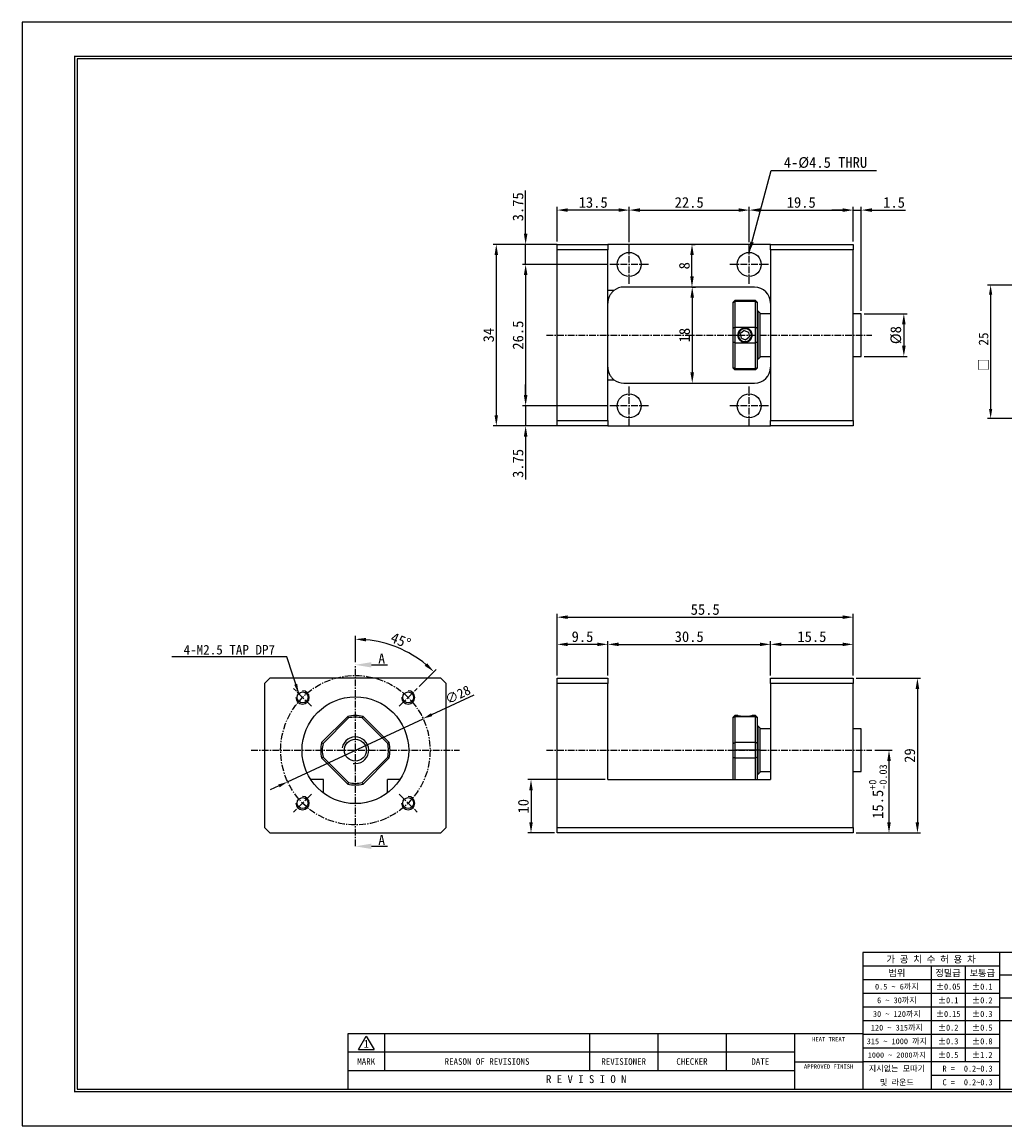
# Model space of a CAD drawing. Header units: inches. Extents: x 14 to 306, y 13 to 220.
# Tile 1 of 3: x 14 to 198, y 13 to 220. Entities that reach past the tile are written whole.
import ezdxf
from ezdxf.enums import TextEntityAlignment as Align

# ---------------------------------------------------------------- set-up
doc = ezdxf.new("R2010")
doc.units = ezdxf.units.IN
doc.header["$MEASUREMENT"] = 0
doc.linetypes.add('CENTER', pattern=[2, 1.25, -0.25, 0.25, -0.25])
doc.layers.add('OUTLINE', color=7, linetype='Continuous')
doc.layers.add('S1', color=1, linetype='CENTER')
doc.dimstyles.new('S1.8', dxfattribs={"dimtxt": 1.8, "dimasz": 1.8, "dimexe": 0.6, "dimexo": 0.5215, "dimgap": 0.4, "dimtad": 1, "dimdec": 3, "dimzin": 11, "dimdsep": 46, "dimtxsty": 'Standard', "dimcen": 0, "dimclrd": 5, "dimclre": 5, "dimclrt": 3, "dimadec": 0, "dimazin": 0, "dimtp": 3e-09, "dimtfac": 0.7, "dimtdec": 3, "dimtmove": 0, "dimatfit": 3, "dimfxl": 1.25, "dimtolj": 1, "dimtzin": 11, "dimarcsym": 0})
doc.dimstyles.new('S2', dxfattribs={"dimtxt": 2, "dimasz": 2, "dimexe": 0.6, "dimexo": 0.5215, "dimgap": 0.4, "dimtad": 1, "dimdec": 3, "dimzin": 11, "dimdsep": 46, "dimtxsty": 'Standard', "dimcen": 0, "dimclrd": 5, "dimclre": 5, "dimclrt": 3, "dimadec": 0, "dimazin": 0, "dimtp": 4e-09, "dimtfac": 0.7, "dimtdec": 3, "dimtmove": 0, "dimatfit": 3, "dimfxl": 1.25, "dimtolj": 1, "dimtzin": 11, "dimarcsym": 0})

# ---------------------------------------------------------------- blocks, each defined once
blk = doc.blocks.new('*D61')
at = {"color": 5, "lineweight": -2, "ltscale": 4}
for p, q in [((114.17, 177.96), (102.19, 177.96)), ((102.79, 175.96), (102.79, 145.96)), ((114.17, 143.96), (102.19, 143.96))]:
    blk.add_line(p, q, dxfattribs=at)
at = {"color": 5}
for points in [[(103.12, 175.96), (102.46, 175.96), (102.79, 177.96)], [(102.46, 145.96), (103.12, 145.96), (102.79, 143.96)]]:
    blk.add_solid(points, dxfattribs=at)
at = {"layer": 'Defpoints', "color": 0}
for p in [(114.69, 177.96), (102.79, 143.96), (114.69, 143.96)]:
    blk.add_point(p, dxfattribs=at)
at = {"color": 3, "insert": (101.36, 160.96), "char_height": 2, "attachment_point": 5, "rotation": 90}
blk.add_mtext('\\A1;34', dxfattribs=at)
blk = doc.blocks.new('*D62')
at = {"color": 5, "lineweight": -2, "ltscale": 4}
for p, q in [((139.47, 169.96), (140.12, 169.96)), ((139.52, 167.96), (139.52, 153.96)), ((139.47, 151.96), (140.12, 151.96))]:
    blk.add_line(p, q, dxfattribs=at)
at = {"color": 5}
for points in [[(139.85, 167.96), (139.18, 167.96), (139.52, 169.96)], [(139.18, 153.96), (139.85, 153.96), (139.52, 151.96)]]:
    blk.add_solid(points, dxfattribs=at)
at = {"layer": 'Defpoints', "color": 0}
for p in [(138.95, 169.96), (138.95, 151.96), (139.52, 151.96)]:
    blk.add_point(p, dxfattribs=at)
at = {"color": 3, "insert": (138.09, 160.96), "char_height": 2, "attachment_point": 5, "rotation": 90}
blk.add_mtext('\\A1;18', dxfattribs=at)
blk = doc.blocks.new('*D63')
at = {"color": 5, "lineweight": -2, "ltscale": 4}
for p, q in [((139.47, 177.96), (140.07, 177.96)), ((139.47, 171.96), (139.47, 175.96)), ((139.47, 169.96), (140.07, 169.96))]:
    blk.add_line(p, q, dxfattribs=at)
at = {"color": 5}
for points in [[(139.81, 175.96), (139.14, 175.96), (139.47, 177.96)], [(139.14, 171.96), (139.81, 171.96), (139.47, 169.96)]]:
    blk.add_solid(points, dxfattribs=at)
at = {"layer": 'Defpoints', "color": 0}
for p in [(138.95, 177.96), (139.47, 177.96), (138.95, 169.96)]:
    blk.add_point(p, dxfattribs=at)
at = {"color": 3, "insert": (138.05, 173.96), "char_height": 2, "attachment_point": 5, "rotation": 90}
blk.add_mtext('\\A1;8', dxfattribs=at)
blk = doc.blocks.new('*D64')
at = {"color": 5, "lineweight": -2, "ltscale": 4}
for p, q in [((114.2, 178.48), (114.2, 184.98)), ((125.7, 184.38), (116.2, 184.38)), ((127.7, 178.35), (127.7, 184.98))]:
    blk.add_line(p, q, dxfattribs=at)
at = {"color": 5}
for points in [[(116.2, 184.72), (116.2, 184.05), (114.2, 184.38)], [(125.7, 184.05), (125.7, 184.72), (127.7, 184.38)]]:
    blk.add_solid(points, dxfattribs=at)
at = {"layer": 'Defpoints', "color": 0}
for p in [(114.2, 184.38), (114.2, 177.96), (127.7, 177.83)]:
    blk.add_point(p, dxfattribs=at)
at = {"color": 3, "insert": (120.95, 185.81), "char_height": 2, "attachment_point": 5}
blk.add_mtext('\\A1;13.5', dxfattribs=at)
blk = doc.blocks.new('*D65')
at = {"color": 5, "lineweight": -2, "ltscale": 4}
for p, q in [((127.7, 178.35), (127.7, 184.98)), ((129.7, 184.38), (148.2, 184.38)), ((150.2, 178.35), (150.2, 184.98))]:
    blk.add_line(p, q, dxfattribs=at)
at = {"color": 5}
for points in [[(129.7, 184.72), (129.7, 184.05), (127.7, 184.38)], [(148.2, 184.05), (148.2, 184.72), (150.2, 184.38)]]:
    blk.add_solid(points, dxfattribs=at)
at = {"layer": 'Defpoints', "color": 0}
for p in [(150.2, 184.38), (127.7, 177.83), (150.2, 177.83)]:
    blk.add_point(p, dxfattribs=at)
at = {"color": 3, "insert": (138.95, 185.81), "char_height": 2, "attachment_point": 5}
blk.add_mtext('\\A1;22.5', dxfattribs=at)
blk = doc.blocks.new('*D66')
at = {"color": 5, "lineweight": -2, "ltscale": 4}
for p, q in [((150.2, 178.35), (150.2, 184.98)), ((152.2, 184.38), (167.7, 184.38)), ((169.7, 178.48), (169.7, 184.98))]:
    blk.add_line(p, q, dxfattribs=at)
at = {"color": 5}
for points in [[(152.2, 184.72), (152.2, 184.05), (150.2, 184.38)], [(167.7, 184.05), (167.7, 184.72), (169.7, 184.38)]]:
    blk.add_solid(points, dxfattribs=at)
at = {"layer": 'Defpoints', "color": 0}
for p in [(169.7, 184.38), (169.7, 177.96), (150.2, 177.83)]:
    blk.add_point(p, dxfattribs=at)
at = {"color": 3, "insert": (159.95, 185.81), "char_height": 2, "attachment_point": 5}
blk.add_mtext('\\A1;19.5', dxfattribs=at)
blk = doc.blocks.new('*D67')
at = {"color": 5, "lineweight": -2, "ltscale": 4}
for p, q in [((108.29, 179.96), (108.29, 188.04)), ((114.17, 177.96), (107.69, 177.96)), ((108.29, 174.21), (108.29, 177.96)), ((123.56, 174.21), (107.69, 174.21)), ((108.29, 172.21), (108.29, 170.21))]:
    blk.add_line(p, q, dxfattribs=at)
at = {"color": 5}
for points in [[(107.96, 179.96), (108.63, 179.96), (108.29, 177.96)], [(108.63, 172.21), (107.96, 172.21), (108.29, 174.21)]]:
    blk.add_solid(points, dxfattribs=at)
at = {"layer": 'Defpoints', "color": 0}
for p in [(108.29, 177.96), (114.69, 177.96), (124.08, 174.21)]:
    blk.add_point(p, dxfattribs=at)
at = {"color": 3, "insert": (106.87, 185), "char_height": 2, "attachment_point": 5, "rotation": 90}
blk.add_mtext('\\A1;3.75', dxfattribs=at)
blk = doc.blocks.new('*D68')
at = {"color": 5, "lineweight": -2, "ltscale": 4}
for p, q in [((123.56, 174.21), (107.69, 174.21)), ((108.29, 172.21), (108.29, 149.71)), ((123.56, 147.71), (107.69, 147.71))]:
    blk.add_line(p, q, dxfattribs=at)
at = {"color": 5}
for points in [[(108.63, 172.21), (107.96, 172.21), (108.29, 174.21)], [(107.96, 149.71), (108.63, 149.71), (108.29, 147.71)]]:
    blk.add_solid(points, dxfattribs=at)
at = {"layer": 'Defpoints', "color": 0}
for p in [(124.08, 174.21), (108.29, 147.71), (124.08, 147.71)]:
    blk.add_point(p, dxfattribs=at)
at = {"color": 3, "insert": (106.87, 160.96), "char_height": 2, "attachment_point": 5, "rotation": 90}
blk.add_mtext('\\A1;26.5', dxfattribs=at)
blk = doc.blocks.new('*D69')
at = {"color": 5, "lineweight": -2, "ltscale": 4}
for p, q in [((108.29, 149.71), (108.29, 151.71)), ((123.56, 147.71), (107.69, 147.71)), ((108.29, 147.71), (108.29, 143.96)), ((114.17, 143.96), (107.69, 143.96)), ((108.29, 141.96), (108.29, 133.88))]:
    blk.add_line(p, q, dxfattribs=at)
at = {"color": 5}
for points in [[(107.96, 149.71), (108.63, 149.71), (108.29, 147.71)], [(108.63, 141.96), (107.96, 141.96), (108.29, 143.96)]]:
    blk.add_solid(points, dxfattribs=at)
at = {"layer": 'Defpoints', "color": 0}
for p in [(124.08, 147.71), (108.29, 143.96), (114.69, 143.96)]:
    blk.add_point(p, dxfattribs=at)
at = {"color": 3, "insert": (106.87, 136.92), "char_height": 2, "attachment_point": 5, "rotation": 90}
blk.add_mtext('\\A1;3.75', dxfattribs=at)
blk = doc.blocks.new('*D70')
at = {"color": 5, "lineweight": -2, "ltscale": 4}
for p, q in [((171.72, 164.96), (179.78, 164.96)), ((179.18, 162.96), (179.18, 158.96)), ((171.72, 156.96), (179.78, 156.96))]:
    blk.add_line(p, q, dxfattribs=at)
at = {"color": 5}
for points in [[(179.52, 162.96), (178.85, 162.96), (179.18, 164.96)], [(178.85, 158.96), (179.52, 158.96), (179.18, 156.96)]]:
    blk.add_solid(points, dxfattribs=at)
at = {"layer": 'Defpoints', "color": 0}
for p in [(171.2, 164.96), (171.2, 156.96), (179.18, 156.96)]:
    blk.add_point(p, dxfattribs=at)
at = {"color": 3, "insert": (177.71, 160.96), "char_height": 2, "attachment_point": 5, "rotation": 90}
blk.add_mtext('\\A1;%%C8', dxfattribs=at)
blk = doc.blocks.new('*D71')
at = {"color": 5, "lineweight": -2, "ltscale": 4}
for p, q in [((167.7, 184.38), (165.7, 184.38)), ((169.7, 178.48), (169.7, 184.98)), ((169.7, 184.38), (171.2, 184.38)), ((171.2, 165.48), (171.2, 184.98)), ((173.2, 184.38), (179.5, 184.38))]:
    blk.add_line(p, q, dxfattribs=at)
at = {"color": 5}
for points in [[(167.7, 184.05), (167.7, 184.72), (169.7, 184.38)], [(173.2, 184.72), (173.2, 184.05), (171.2, 184.38)]]:
    blk.add_solid(points, dxfattribs=at)
at = {"layer": 'Defpoints', "color": 0}
for p in [(171.2, 184.38), (169.7, 177.96), (171.2, 164.96)]:
    blk.add_point(p, dxfattribs=at)
at = {"color": 3, "insert": (177.35, 185.81), "char_height": 2, "attachment_point": 5}
blk.add_mtext('\\A1;1.5', dxfattribs=at)
blk = doc.blocks.new('*D72')
at = {"color": 5, "lineweight": -2, "ltscale": 4}
for p, q in [((114.2, 97.2), (114.2, 103.62)), ((123.7, 97.2), (123.7, 103.62)), ((121.7, 103.02), (116.2, 103.02))]:
    blk.add_line(p, q, dxfattribs=at)
at = {"color": 5}
for points in [[(116.2, 103.35), (116.2, 102.69), (114.2, 103.02)], [(121.7, 102.69), (121.7, 103.35), (123.7, 103.02)]]:
    blk.add_solid(points, dxfattribs=at)
at = {"layer": 'Defpoints', "color": 0}
for p in [(114.2, 103.02), (114.2, 96.68), (123.7, 96.68)]:
    blk.add_point(p, dxfattribs=at)
at = {"color": 3, "insert": (118.95, 104.45), "char_height": 2, "attachment_point": 5}
blk.add_mtext('\\A1;9.5', dxfattribs=at)
blk = doc.blocks.new('*D73')
at = {"color": 5, "lineweight": -2, "ltscale": 4}
for p, q in [((123.7, 97.2), (123.7, 103.62)), ((154.2, 97.2), (154.2, 103.62)), ((125.7, 103.02), (152.2, 103.02))]:
    blk.add_line(p, q, dxfattribs=at)
at = {"color": 5}
for points in [[(125.7, 103.35), (125.7, 102.69), (123.7, 103.02)], [(152.2, 102.69), (152.2, 103.35), (154.2, 103.02)]]:
    blk.add_solid(points, dxfattribs=at)
at = {"layer": 'Defpoints', "color": 0}
for p in [(154.2, 103.02), (123.7, 96.68), (154.2, 96.68)]:
    blk.add_point(p, dxfattribs=at)
at = {"color": 3, "insert": (138.95, 104.45), "char_height": 2, "attachment_point": 5}
blk.add_mtext('\\A1;30.5', dxfattribs=at)
blk = doc.blocks.new('*D74')
at = {"color": 5, "lineweight": -2, "ltscale": 4}
for p, q in [((154.2, 97.2), (154.2, 103.62)), ((169.7, 97.2), (169.7, 103.62)), ((156.2, 103.02), (167.7, 103.02))]:
    blk.add_line(p, q, dxfattribs=at)
at = {"color": 5}
for points in [[(156.2, 103.35), (156.2, 102.69), (154.2, 103.02)], [(167.7, 102.69), (167.7, 103.35), (169.7, 103.02)]]:
    blk.add_solid(points, dxfattribs=at)
at = {"layer": 'Defpoints', "color": 0}
for p in [(169.7, 103.02), (154.2, 96.68), (169.7, 96.68)]:
    blk.add_point(p, dxfattribs=at)
at = {"color": 3, "insert": (161.95, 104.45), "char_height": 2, "attachment_point": 5}
blk.add_mtext('\\A1;15.5', dxfattribs=at)
blk = doc.blocks.new('*D75')
at = {"color": 5, "lineweight": -2, "ltscale": 4}
for p, q in [((114.2, 97.2), (114.2, 108.71)), ((116.2, 108.11), (167.7, 108.11)), ((169.7, 97.2), (169.7, 108.71))]:
    blk.add_line(p, q, dxfattribs=at)
at = {"color": 5}
for points in [[(116.2, 108.45), (116.2, 107.78), (114.2, 108.11)], [(167.7, 107.78), (167.7, 108.45), (169.7, 108.11)]]:
    blk.add_solid(points, dxfattribs=at)
at = {"layer": 'Defpoints', "color": 0}
for p in [(169.7, 108.11), (114.2, 96.68), (169.7, 96.68)]:
    blk.add_point(p, dxfattribs=at)
at = {"color": 3, "insert": (141.95, 109.54), "char_height": 2, "attachment_point": 5}
blk.add_mtext('\\A1;55.5', dxfattribs=at)
blk = doc.blocks.new('*D76')
at = {"color": 5, "lineweight": -2, "ltscale": 4}
for p, q in [((173.72, 83.18), (177, 83.18)), ((176.4, 81.18), (176.4, 69.68)), ((170.22, 67.68), (177, 67.68))]:
    blk.add_line(p, q, dxfattribs=at)
at = {"color": 5}
for points in [[(176.74, 81.18), (176.07, 81.18), (176.4, 83.18)], [(176.07, 69.68), (176.74, 69.68), (176.4, 67.68)]]:
    blk.add_solid(points, dxfattribs=at)
at = {"layer": 'Defpoints', "color": 0}
for p in [(173.2, 83.18), (169.7, 67.68), (176.4, 67.68)]:
    blk.add_point(p, dxfattribs=at)
at = {"color": 3, "insert": (174.31, 75.43), "char_height": 2, "attachment_point": 5, "rotation": 90}
blk.add_mtext('\\A1;15.5{\\H1.400000;\\S+0^ -0.03;}', dxfattribs=at)
blk = doc.blocks.new('*D77')
at = {"color": 5, "lineweight": -2, "ltscale": 4}
for p, q in [((170.22, 96.68), (182.33, 96.68)), ((181.73, 94.68), (181.73, 69.68)), ((170.22, 67.68), (182.33, 67.68))]:
    blk.add_line(p, q, dxfattribs=at)
at = {"color": 5}
for points in [[(182.06, 94.68), (181.39, 94.68), (181.73, 96.68)], [(181.39, 69.68), (182.06, 69.68), (181.73, 67.68)]]:
    blk.add_solid(points, dxfattribs=at)
at = {"layer": 'Defpoints', "color": 0}
for p in [(169.7, 96.68), (169.7, 67.68), (181.73, 67.68)]:
    blk.add_point(p, dxfattribs=at)
at = {"color": 3, "insert": (180.3, 82.18), "char_height": 2, "attachment_point": 5, "rotation": 90}
blk.add_mtext('\\A1;29', dxfattribs=at)
blk = doc.blocks.new('*D78')
at = {"color": 5, "lineweight": -2, "ltscale": 4}
for p, q in [((123.18, 77.68), (108.7, 77.68)), ((109.3, 75.68), (109.3, 69.68)), ((113.68, 67.68), (108.7, 67.68))]:
    blk.add_line(p, q, dxfattribs=at)
at = {"color": 5}
for points in [[(109.63, 75.68), (108.97, 75.68), (109.3, 77.68)], [(108.97, 69.68), (109.63, 69.68), (109.3, 67.68)]]:
    blk.add_solid(points, dxfattribs=at)
at = {"layer": 'Defpoints', "color": 0}
for p in [(123.7, 77.68), (109.3, 67.68), (114.2, 67.68)]:
    blk.add_point(p, dxfattribs=at)
at = {"color": 3, "insert": (107.87, 72.68), "char_height": 2, "attachment_point": 5, "rotation": 90}
blk.add_mtext('\\A1;10', dxfattribs=at)
blk = doc.blocks.new('*D79')
at = {"color": 5, "lineweight": -2, "ltscale": 4}
for p, q in [((76.37, 99.7), (76.37, 104.59)), ((88.31, 95.12), (91.51, 98.32))]:
    blk.add_line(p, q, dxfattribs=at)
blk.add_arc((76.37, 83.18), 20.81, 50.5093, 84.4907, dxfattribs=at)
at = {"color": 5}
for points in [[(78.39, 104.22), (78.35, 103.56), (76.37, 103.99)], [(89.38, 98.99), (89.83, 99.48), (91.09, 97.89)]]:
    blk.add_solid(points, dxfattribs=at)
at = {"layer": 'Defpoints', "color": 0}
for p in [(86.78, 101.2), (76.37, 99.18), (87.94, 94.75), (84.6, 91.41), (76.37, 65.18)]:
    blk.add_point(p, dxfattribs=at)
at = {"color": 3, "insert": (84.88, 103.72), "char_height": 2, "attachment_point": 5, "rotation": 337.5}
blk.add_mtext('\\A1;45%%d', dxfattribs=at)
blk = doc.blocks.new('*D80')
at = {"color": 5, "lineweight": -2, "ltscale": 4}
for p, q in [((90.69, 89.85), (98.65, 93.56)), ((63.68, 77.26), (89.06, 89.09)), ((62.05, 76.5), (60.42, 75.74))]:
    blk.add_line(p, q, dxfattribs=at)
at = {"color": 5}
for points in [[(90.57, 90.13), (90.82, 89.58), (89.06, 89.09)], [(62.18, 76.23), (61.93, 76.77), (63.68, 77.26)]]:
    blk.add_solid(points, dxfattribs=at)
at = {"layer": 'Defpoints', "color": 0}
for p in [(89.06, 89.09), (63.68, 77.26)]:
    blk.add_point(p, dxfattribs=at)
at = {"color": 3, "insert": (95.58, 93.59), "char_height": 1.8, "attachment_point": 5, "rotation": 24.9973}
blk.add_mtext('\\A1;∅28', dxfattribs=at)
blk = doc.blocks.new('*D81')
at = {"color": 5, "lineweight": -2, "ltscale": 4}
for p, q in [((76.37, 99.7), (76.37, 104.59)), ((88.31, 95.12), (91.51, 98.32))]:
    blk.add_line(p, q, dxfattribs=at)
blk.add_arc((76.37, 83.18), 20.81, 50.5093, 84.4907, dxfattribs=at)
at = {"color": 5}
for points in [[(78.39, 104.22), (78.35, 103.56), (76.37, 103.99)], [(89.38, 98.99), (89.83, 99.48), (91.09, 97.89)]]:
    blk.add_solid(points, dxfattribs=at)
at = {"layer": 'Defpoints', "color": 0}
for p in [(86.78, 101.2), (76.37, 99.18), (87.94, 94.75), (84.6, 91.41), (76.37, 65.18)]:
    blk.add_point(p, dxfattribs=at)
at = {"color": 3, "insert": (84.88, 103.72), "char_height": 2, "attachment_point": 5, "rotation": 337.5}
blk.add_mtext('\\A1;45%%d', dxfattribs=at)
blk = doc.blocks.new('란표제')
for p, q in [((297, 210), (0, 210)), ((0, 210), (0, 0)), ((290, 33), (160, 33)), ((160, 33), (160, 7)), ((186, 33), (186, 7)), ((186, 30.4), (160, 30.4)), ((173, 30.4), (173, 7)), ((179.5, 30.4), (179.5, 12.2)), ((186, 27.8), (160, 27.8)), ((231, 28.67), (186, 28.67)), ((186, 25.2), (160, 25.2)), ((231, 24.33), (186, 24.33)), ((186, 22.6), (160, 22.6)), ((186, 20), (160, 20)), ((290, 20), (186, 20)), ((160, 17.5), (62, 17.5)), ((64, 14.51), (65.5, 17.1)), ((65.5, 17.1), (67, 14.51)), ((69, 17.5), (69, 10.5)), ((108, 17.5), (108, 10.5)), ((121, 17.5), (121, 10.5)), ((134, 17.5), (134, 10.5)), ((147, 17.5), (147, 7)), ((186, 17.4), (160, 17.4)), ((186, 14.8), (160, 14.8)), ((147, 14), (62, 14)), ((64, 14.51), (67, 14.51)), ((147, 10.5), (62, 10.5)), ((147, 12.2), (160, 12.2)), ((186, 12.2), (160, 12.2)), ((186, 9.6), (173, 9.6)), ((0, 0), (297, 0))]:
    blk.add_line(p, q)
at = {"ltscale": 0.5}
blk.add_line((62, 17.5), (62, 7), dxfattribs=at)
at = {"const_width": 0.25}
blk.add_lwpolyline([(290.5, 6.5), (290.5, 203.5), (10, 203.5), (10, 6.5)], close=True, dxfattribs=at)
blk.add_lwpolyline([(290, 7), (290, 203), (10.5, 203), (10.5, 7)], close=True)
for s, height, p in [('가 공 치 수 허 용 차', 1.3, (173, 31.7)), ('범위', 1.25, (166.5, 29.1)), ('정밀급', 1.25, (176.25, 29.1)), ('보통급', 1.25, (182.75, 29.1)), ('0.5 ~ 6까지', 1.1, (166.5, 26.5)), ('%%P0.05', 1.15, (176.25, 26.5)), ('%%P0.1', 1.15, (182.75, 26.5)), ('6 ~ 30까지', 1.1, (166.5, 23.9)), ('%%P0.1', 1.15, (176.25, 23.9)), ('%%P0.2', 1.15, (182.75, 23.9)), ('30 ~ 120까지', 1.1, (166.5, 21.3)), ('%%P0.15', 1.15, (176.25, 21.3)), ('%%P0.3', 1.15, (182.75, 21.3)), ('120 ~ 315까지', 1.1, (166.5, 18.7)), ('%%P0.2', 1.15, (176.25, 18.7)), ('%%P0.5', 1.15, (182.75, 18.7)), ('HEAT TREAT', 0.8, (153.5, 16.5)), ('1', 1.5, (65.5, 15.61)), ('315 ~ 1000 까지', 1.1, (166.5, 16.1)), ('%%P0.3', 1.15, (176.25, 16.1)), ('%%P0.8', 1.15, (182.75, 16.1)), ('MARK', 1.25, (65.5, 12.25)), ('REASON OF REVISIONS', 1.25, (88.5, 12.25)), ('REVISIONER', 1.25, (114.5, 12.25)), ('CHECKER', 1.25, (127.5, 12.25)), ('DATE', 1.25, (140.5, 12.25)), ('1000 ~ 2000까지', 0.99, (166.5, 13.49)), ('%%P0.5', 1.15, (176.25, 13.5)), ('%%P1.2', 1.15, (182.75, 13.5)), ('APPROVED FINISH', 0.8, (153.5, 11.3)), ('지시없는 모따기', 1.1, (166.5, 10.9)), ('R = ', 1.15, (176.75, 10.9)), ('R E V I S I O N', 1.5, (107.38, 8.9)), ('및 라운드', 1.1, (166.5, 8.3)), ('C = ', 1.15, (176.75, 8.3))]:
    blk.add_text(s, height=height).set_placement(p, align=Align.MIDDLE_CENTER)
at = {"ltscale": 0.5}
for tag, p, height in [('TITLE', (237.17, 24.41), 2.5), ('도번', (251.18, 15.64), 2.5), ('SCALE', (253.78, 9.55), 1.2), ('DATE', (277.02, 9.51), 1.2)]:
    blk.add_attdef(tag, p, '', height=height, dxfattribs=at)
for tag, p in [('필렛', (179.25, 10.9)), ('모따기', (179.25, 8.3))]:
    blk.add_attdef(tag, text='', height=1.15).set_placement(p, align=Align.MIDDLE_LEFT)
blk = doc.blocks.new('*D88')
at = {"color": 5, "lineweight": -2}
for p, q in [((210.8, 170.34), (194.85, 170.34)), ((195.45, 168.54), (195.45, 147.14)), ((210.8, 145.34), (194.85, 145.34))]:
    blk.add_line(p, q, dxfattribs=at)
at = {"color": 5}
for points in [[(195.75, 168.54), (195.15, 168.54), (195.45, 170.34)], [(195.15, 147.14), (195.75, 147.14), (195.45, 145.34)]]:
    blk.add_solid(points, dxfattribs=at)
at = {"layer": 'Defpoints', "color": 0}
for p in [(211.32, 170.34), (195.45, 145.34), (211.32, 145.34)]:
    blk.add_point(p, dxfattribs=at)
at = {"color": 3, "insert": (194.13, 157.84), "char_height": 1.8, "attachment_point": 5, "rotation": 90}
blk.add_mtext('\\A1;□  25', dxfattribs=at)

msp = doc.modelspace()

# ---------------------------------------------------------------- linework, layer by layer
for p, q in [((114.2019, 177.9561), (123.7019, 177.9561)), ((114.2019, 176.9561), (114.2019, 177.9561)), ((123.7019, 177.9561), (123.7019, 176.9561)), ((154.2019, 177.9561), (123.7019, 177.9561)), ((154.2019, 177.9561), (169.7019, 177.9561)), ((154.2019, 176.9561), (154.2019, 177.9561)), ((169.7019, 177.9561), (169.7019, 176.9561)), ((123.7019, 176.9561), (114.2019, 176.9561)), ((114.2019, 144.9561), (114.2019, 176.9561)), ((123.7019, 144.9561), (123.7019, 176.9561)), ((169.7019, 176.9561), (154.2019, 176.9561)), ((154.2019, 176.9561), (154.2019, 144.9561)), ((169.7019, 144.9561), (169.7019, 176.9561)), ((151.2019, 169.9561), (126.7019, 169.9561)), ((124.8391, 169.3078), (123.7019, 169.3078)), ((147.2019, 167.1561), (147.5019, 167.4561)), ((147.2019, 167.0206), (147.2019, 167.1561)), ((147.2019, 162.2456), (147.2019, 167.0206)), ((151.4019, 167.4561), (147.5019, 167.4561)), ((147.5019, 167.4561), (147.5019, 167.2947)), ((147.5019, 167.2947), (147.5019, 162.3957)), ((147.5019, 167.2947), (151.4019, 167.2947)), ((151.7019, 167.1561), (151.4019, 167.4561)), ((151.4019, 167.2947), (151.4019, 167.4561)), ((151.4019, 162.3957), (151.4019, 167.2947)), ((151.7019, 167.1561), (151.7019, 167.0206)), ((151.7019, 167.0206), (151.7019, 162.2456)), ((151.9019, 165.4561), (151.7019, 165.4561)), ((151.9019, 156.4561), (151.9019, 165.4561)), ((152.2019, 165.1561), (151.9019, 165.4561)), ((152.2019, 165.1561), (152.2019, 156.7561)), ((154.2019, 164.9561), (152.2019, 164.9561)), ((171.2019, 164.9561), (169.7019, 164.9561)), ((171.2019, 156.9561), (171.2019, 164.9561)), ((147.2019, 159.6667), (147.2019, 162.2456)), ((147.5019, 162.3957), (147.5019, 159.5165)), ((151.4019, 162.3957), (147.5019, 162.3957)), ((148.268, 161.405), (148.1486, 161.4523)), ((149.2753, 161.8129), (148.5967, 161.2749)), ((149.2753, 161.8129), (150.0806, 161.4941)), ((150.0806, 161.4941), (150.2071, 160.6374)), ((151.4019, 159.5165), (151.4019, 162.3957)), ((151.7019, 162.2456), (151.7019, 159.6667)), ((147.2019, 154.8917), (147.2019, 159.6667)), ((147.5019, 159.5165), (151.4019, 159.5165)), ((147.5019, 159.5165), (147.5019, 154.6176)), ((148.7232, 160.4182), (148.5967, 161.2749)), ((148.7232, 160.4182), (149.5284, 160.0994)), ((149.5284, 160.0994), (150.2071, 160.6374)), ((150.5357, 160.5072), (150.6551, 160.46)), ((151.4019, 154.6176), (151.4019, 159.5165)), ((151.7019, 159.6667), (151.7019, 154.8917)), ((151.9019, 156.4561), (151.7019, 156.4561)), ((152.2019, 156.7561), (151.9019, 156.4561)), ((152.2019, 156.9561), (154.2019, 156.9561)), ((169.7019, 156.9561), (171.2019, 156.9561)), ((147.2019, 154.7561), (147.2019, 154.8917)), ((147.2019, 154.7561), (147.5019, 154.4561)), ((151.4019, 154.6176), (147.5019, 154.6176)), ((147.5019, 154.6176), (147.5019, 154.4561)), ((151.4019, 154.4561), (147.5019, 154.4561)), ((151.7019, 154.7561), (151.4019, 154.4561)), ((151.4019, 154.4561), (151.4019, 154.6176)), ((151.7019, 154.8917), (151.7019, 154.7561)), ((123.7019, 152.6045), (124.8391, 152.6045)), ((126.7019, 151.9561), (151.2019, 151.9561)), ((114.2019, 144.9561), (123.7019, 144.9561)), ((114.2019, 143.9561), (114.2019, 144.9561)), ((123.7019, 144.9561), (123.7019, 143.9561)), ((154.2019, 144.9561), (169.7019, 144.9561)), ((154.2019, 143.9561), (154.2019, 144.9561)), ((169.7019, 144.9561), (169.7019, 143.9561)), ((123.7019, 143.9561), (114.2019, 143.9561)), ((123.7019, 143.9561), (154.2019, 143.9561)), ((169.7019, 143.9561), (154.2019, 143.9561)), ((60.3728, 96.6779), (59.3728, 95.6779)), ((59.3728, 95.6779), (59.3728, 68.6779)), ((92.3728, 96.6779), (60.3728, 96.6779)), ((93.3728, 95.6779), (92.3728, 96.6779)), ((93.3728, 68.6779), (93.3728, 95.6779)), ((114.2019, 96.6779), (123.7019, 96.6779)), ((114.2019, 95.6779), (114.2019, 96.6779)), ((123.7019, 95.6779), (114.2019, 95.6779)), ((114.2019, 68.6779), (114.2019, 95.6779)), ((123.7019, 96.6779), (123.7019, 95.6779)), ((123.7019, 77.6779), (123.7019, 95.6779)), ((154.2019, 96.6779), (169.7019, 96.6779)), ((154.2019, 95.6779), (154.2019, 96.6779)), ((154.2019, 95.6779), (154.2019, 77.6779)), ((169.7019, 95.6779), (154.2019, 95.6779)), ((169.7019, 96.6779), (169.7019, 95.6779)), ((169.7019, 68.6779), (169.7019, 95.6779)), ((70.0342, 84.6175), (74.9332, 89.5165)), ((75.0833, 89.2423), (70.3084, 84.4674)), ((82.4372, 84.4674), (77.6623, 89.2423)), ((77.8124, 89.5165), (82.7114, 84.6175)), ((147.5019, 89.6779), (147.2019, 89.3779)), ((147.2019, 89.2423), (147.2019, 89.3779)), ((147.2019, 84.4674), (147.2019, 89.2423)), ((148.0519, 89.6779), (147.5019, 89.6779)), ((147.5019, 89.6779), (147.5019, 89.5165)), ((147.5019, 89.5165), (147.5019, 84.6175)), ((147.5019, 89.5165), (151.4019, 89.5165)), ((151.4019, 89.6779), (150.7519, 89.6779)), ((151.7019, 89.3779), (151.4019, 89.6779)), ((151.4019, 89.5165), (151.4019, 89.6779)), ((151.4019, 84.6175), (151.4019, 89.5165)), ((151.7019, 89.3779), (151.7019, 89.2423)), ((151.7019, 89.2423), (151.7019, 84.4674)), ((151.9019, 87.6779), (151.7019, 87.6779)), ((152.2019, 87.3779), (151.9019, 87.6779)), ((151.9019, 83.1779), (151.9019, 87.6779)), ((152.2019, 87.3779), (152.2019, 83.1779)), ((154.2019, 87.1779), (152.2019, 87.1779)), ((171.2019, 87.1779), (169.7019, 87.1779)), ((171.2019, 83.1779), (171.2019, 87.1779)), ((70.1728, 83.1779), (69.8728, 83.1779)), ((147.2019, 81.8884), (147.2019, 84.4674)), ((147.5019, 84.6175), (147.5019, 83.1779)), ((151.4019, 84.6175), (147.5019, 84.6175)), ((151.4019, 83.1779), (147.5019, 83.1779)), ((147.5019, 83.1779), (147.5019, 81.7383)), ((151.4019, 83.1779), (151.4019, 84.6175)), ((151.4019, 81.7383), (151.4019, 83.1779)), ((151.7019, 83.1779), (151.4019, 83.1779)), ((151.7019, 84.4674), (151.7019, 83.1779)), ((151.7019, 83.1779), (151.7019, 81.8884)), ((151.9019, 83.1779), (151.7019, 83.1779)), ((151.9019, 78.6779), (151.9019, 83.1779)), ((152.2019, 83.1779), (151.9019, 83.1779)), ((152.2019, 83.1779), (152.2019, 78.9779)), ((171.2019, 79.1779), (171.2019, 83.1779)), ((74.9332, 76.8393), (70.0342, 81.7383)), ((70.3084, 81.8884), (75.0833, 77.1135)), ((77.6623, 77.1135), (82.4372, 81.8884)), ((82.7114, 81.7383), (77.8124, 76.8393)), ((147.2019, 77.6779), (147.2019, 81.8884)), ((147.5019, 81.7383), (151.4019, 81.7383)), ((147.5019, 81.7383), (147.5019, 77.6779)), ((151.4019, 77.6779), (151.4019, 81.7383)), ((151.7019, 81.8884), (151.7019, 77.6779)), ((151.7019, 78.6779), (151.9019, 78.6779)), ((151.9019, 78.6779), (152.2019, 78.9779)), ((152.2019, 79.1779), (154.2019, 79.1779)), ((169.7019, 79.1779), (171.2019, 79.1779)), ((70.3728, 77.6779), (68.0211, 77.6779)), ((70.3728, 75.1779), (70.3728, 77.6779)), ((84.7244, 77.6779), (82.3728, 77.6779)), ((82.3728, 75.1779), (82.3728, 77.6779)), ((123.7019, 77.6779), (154.2019, 77.6779)), ((59.3728, 68.6779), (60.3728, 67.6779)), ((92.3728, 67.6779), (93.3728, 68.6779)), ((114.2019, 68.6779), (169.7019, 68.6779)), ((114.2019, 67.6779), (114.2019, 68.6779)), ((169.7019, 68.6779), (169.7019, 67.6779)), ((60.3728, 67.6779), (92.3728, 67.6779)), ((169.7019, 67.6779), (114.2019, 67.6779))]:
    msp.add_line(p, q)
at = {"color": 5, "ltscale": 5}
for p, q in [((79.3728, 99.1779), (82.4273, 99.1779)), ((79.3728, 65.1777), (82.4273, 65.1777))]:
    msp.add_line(p, q, dxfattribs=at)
for centre, radius in [((127.7019, 174.2061), 2.25), ((150.2019, 174.2061), 2.25), ((127.7019, 147.7061), 2.25), ((150.2019, 147.7061), 2.25), ((66.4733, 93.0774), 1.025), ((76.3728, 83.1779), 10), ((86.2723, 93.0774), 1.025), ((66.4733, 73.2784), 1.025), ((86.2723, 73.2784), 1.025)]:
    msp.add_circle(centre, radius)
for centre, radius, start, end in [((126.7019, 166.9561), 3, 90, 128.382588), ((151.2019, 166.9561), 3, 0, 90), ((149.4019, 160.9561), 1.2195, 158.401307, 338.401307), ((149.4019, 160.9561), 1.2195, 338.401307, 158.401307), ((151.2019, 154.9561), 3, 270, 0), ((126.7019, 154.9561), 3, 231.617412, 270), ((76.3728, 83.1779), 6.5, 77.204228, 102.795772), ((76.3728, 83.1779), 6.2, 77.995885, 102.004115), ((76.3728, 83.1779), 6.5, 167.204228, 180), ((76.3728, 83.1779), 6.5, 180, 192.795772), ((76.3728, 83.1779), 6.2, 167.995885, 180), ((76.3728, 83.1779), 6.2, 180, 192.004115), ((76.3728, 83.1779), 6.2, 347.995885, 12.004115), ((76.3728, 83.1779), 6.5, 0, 12.795772), ((76.3728, 83.1779), 6.5, 347.204228, 0), ((76.3728, 83.1779), 6.5, 257.204228, 282.795772), ((76.3728, 83.1779), 6.2, 257.995885, 282.004115)]:
    msp.add_arc(centre, radius, start, end)
at = {"color": 5}
for centre in [(66.4733, 93.0774), (86.2723, 93.0774), (66.4733, 73.2784), (86.2723, 73.2784)]:
    msp.add_arc(centre, 1.25, 180, 90, dxfattribs=at)
for points, knots in [([(124.8391, 169.3078), (124.6623, 169.1677), (124.5082, 169.0139), (124.2356, 168.6779), (124.1175, 168.4957), (123.919, 168.0985), (123.8404, 167.8861), (123.7322, 167.4398), (123.7019, 167.2048), (123.7019, 166.9561)], [0, 0, 0, 0, 0.25, 0.25, 0.5, 0.5, 0.75, 0.75, 1, 1, 1, 1]), ([(147.5019, 167.2947), (147.4458, 167.2436), (147.3458, 167.1524), (147.2459, 167.0608), (147.2019, 167.0206)], [0, 0, 0, 0, 0.56000002, 1, 1, 1, 1]), ([(151.4019, 167.2947), (151.4579, 167.2436), (151.5579, 167.1524), (151.6579, 167.0608), (151.7019, 167.0206)], [0, 0, 0, 0, 0.56000002, 1, 1, 1, 1]), ([(147.5019, 162.3957), (147.4458, 162.3676), (147.3458, 162.3174), (147.2459, 162.2675), (147.2019, 162.2456)], [0, 0, 0, 0, 0.56000002, 1, 1, 1, 1]), ([(150.7519, 160.9561), (150.7474, 161.0424), (150.7414, 161.1586), (150.708, 161.3011), (150.682, 161.3883), (150.6342, 161.5154), (150.5388, 161.7002), (150.3831, 161.8956), (150.2059, 162.0465), (150.0563, 162.1404), (149.8799, 162.2244), (149.6653, 162.2891), (149.4024, 162.3144), (149.2004, 162.2951), (149.058, 162.2627), (148.9707, 162.2365), (148.8443, 162.1891), (148.6592, 162.094), (148.4639, 161.9389), (148.3126, 161.7616), (148.2182, 161.6119), (148.1341, 161.4348), (148.0665, 161.2193), (148.0566, 161.0423), (148.0519, 160.9561)], [0, 0, 0, 0, 0.06080937, 0.08186705, 0.10330952, 0.12513967, 0.17794152, 0.25006769, 0.30091349, 0.34257025, 0.37503288, 0.43925945, 0.49987491, 0.5605405, 0.58159613, 0.60305973, 0.62493426, 0.67712144, 0.75002963, 0.80031814, 0.84201821, 0.87512622, 0.93926168, 1, 1, 1, 1]), ([(151.7019, 162.2456), (151.6459, 162.2735), (151.5459, 162.3234), (151.4459, 162.3736), (151.4019, 162.3957)], [0, 0, 0, 0, 0.559999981, 1, 1, 1, 1]), ([(147.5019, 159.5165), (147.4458, 159.5447), (147.3458, 159.5949), (147.2459, 159.6447), (147.2019, 159.6667)], [0, 0, 0, 0, 0.56000002, 1, 1, 1, 1]), ([(148.0519, 160.9561), (148.054, 160.8993), (148.0582, 160.7834), (148.0933, 160.6094), (148.1553, 160.4245), (148.2645, 160.2129), (148.42, 160.0173), (148.5971, 159.8663), (148.7468, 159.7723), (148.9233, 159.6881), (149.138, 159.6233), (149.4011, 159.5979), (149.6033, 159.6172), (149.7456, 159.6496), (149.8329, 159.6757), (149.9593, 159.7231), (150.1442, 159.8181), (150.3392, 159.9729), (150.4904, 160.1498), (150.5848, 160.2991), (150.6692, 160.4763), (150.7372, 160.6922), (150.7471, 160.8698), (150.7519, 160.9561)], [0, 0, 0, 0, 0.04013808, 0.08178039, 0.1249517, 0.1777724, 0.24982435, 0.30073705, 0.34241417, 0.37485051, 0.4391684, 0.49985821, 0.56052672, 0.58158309, 0.60304733, 0.62492238, 0.67705953, 0.74979831, 0.80005659, 0.84170175, 0.87473009, 0.93908054, 1, 1, 1, 1]), ([(151.7019, 159.6667), (151.6459, 159.6387), (151.5459, 159.5889), (151.4459, 159.5387), (151.4019, 159.5165)], [0, 0, 0, 0, 0.55999998, 1, 1, 1, 1]), ([(123.7019, 154.9561), (123.7019, 154.7084), (123.732, 154.4738), (123.84, 154.0274), (123.9189, 153.8143), (124.116, 153.4193), (124.2337, 153.237), (124.507, 152.8995), (124.663, 152.744), (124.8391, 152.6045)], [0, 0, 0, 0, 0.25, 0.25, 0.5, 0.5, 0.75, 0.75, 1, 1, 1, 1]), ([(147.2019, 154.8917), (147.2578, 154.8405), (147.3578, 154.7489), (147.4579, 154.6577), (147.5019, 154.6176)], [0, 0, 0, 0, 0.559999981, 1, 1, 1, 1]), ([(151.7019, 154.8917), (151.6459, 154.8405), (151.5459, 154.7489), (151.4459, 154.6577), (151.4019, 154.6176)], [0, 0, 0, 0, 0.55999998, 1, 1, 1, 1]), ([(74.9332, 89.5165), (74.9613, 89.4654), (75.0116, 89.3742), (75.0614, 89.2826), (75.0833, 89.2423)], [0, 0, 0, 0, 0.56000002, 1, 1, 1, 1]), ([(77.8124, 89.5165), (77.7842, 89.4654), (77.734, 89.3742), (77.6842, 89.2826), (77.6623, 89.2423)], [0, 0, 0, 0, 0.56000002, 1, 1, 1, 1]), ([(147.5019, 89.5165), (147.4458, 89.4654), (147.3458, 89.3742), (147.2459, 89.2826), (147.2019, 89.2423)], [0, 0, 0, 0, 0.56000002, 1, 1, 1, 1]), ([(148.0519, 89.6779), (148.054, 89.6775), (148.0582, 89.6765), (148.0933, 89.6693), (148.1553, 89.6572), (148.2645, 89.6362), (148.42, 89.6106), (148.5971, 89.5865), (148.7468, 89.5696), (148.9233, 89.553), (149.138, 89.5401), (149.4011, 89.5343), (149.6033, 89.5387), (149.7456, 89.5453), (149.8329, 89.5506), (149.9593, 89.5599), (150.1442, 89.5785), (150.3392, 89.604), (150.4904, 89.6281), (150.5848, 89.6449), (150.6692, 89.6612), (150.7372, 89.6747), (150.7471, 89.6768), (150.7519, 89.6779)], [0, 0, 0, 0, 0.04013808, 0.08178039, 0.1249517, 0.1777724, 0.24982435, 0.30073705, 0.34241417, 0.37485051, 0.4391684, 0.49985821, 0.56052672, 0.58158309, 0.60304733, 0.62492238, 0.67705953, 0.74979831, 0.80005659, 0.84170175, 0.87473009, 0.93908054, 1, 1, 1, 1]), ([(151.7019, 89.2423), (151.6459, 89.2936), (151.5459, 89.3851), (151.4459, 89.4764), (151.4019, 89.5165)], [0, 0, 0, 0, 0.55999998, 1, 1, 1, 1]), ([(70.0342, 84.6175), (70.0853, 84.5894), (70.1765, 84.5391), (70.2681, 84.4893), (70.3084, 84.4674)], [0, 0, 0, 0, 0.56000002, 1, 1, 1, 1]), ([(82.4372, 84.4674), (82.4885, 84.4953), (82.58, 84.5451), (82.6712, 84.5954), (82.7114, 84.6175)], [0, 0, 0, 0, 0.559999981, 1, 1, 1, 1]), ([(147.2019, 84.4674), (147.2578, 84.4953), (147.3578, 84.5451), (147.4579, 84.5954), (147.5019, 84.6175)], [0, 0, 0, 0, 0.559999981, 1, 1, 1, 1]), ([(151.7019, 84.4674), (151.6459, 84.4953), (151.5459, 84.5451), (151.4459, 84.5954), (151.4019, 84.6175)], [0, 0, 0, 0, 0.55999998, 1, 1, 1, 1]), ([(70.0342, 81.7383), (70.0853, 81.7665), (70.1765, 81.8167), (70.2681, 81.8665), (70.3084, 81.8884)], [0, 0, 0, 0, 0.56000002, 1, 1, 1, 1]), ([(82.4372, 81.8884), (82.4885, 81.8605), (82.58, 81.8107), (82.6712, 81.7604), (82.7114, 81.7383)], [0, 0, 0, 0, 0.55999998, 1, 1, 1, 1]), ([(147.2019, 81.8884), (147.2578, 81.8605), (147.3578, 81.8107), (147.4579, 81.7604), (147.5019, 81.7383)], [0, 0, 0, 0, 0.55999998, 1, 1, 1, 1]), ([(151.7019, 81.8884), (151.6459, 81.8605), (151.5459, 81.8107), (151.4459, 81.7604), (151.4019, 81.7383)], [0, 0, 0, 0, 0.55999998, 1, 1, 1, 1]), ([(75.0833, 77.1135), (75.0554, 77.0622), (75.0056, 76.9707), (74.9553, 76.8795), (74.9332, 76.8393)], [0, 0, 0, 0, 0.55999998, 1, 1, 1, 1]), ([(77.6623, 77.1135), (77.6902, 77.0622), (77.74, 76.9707), (77.7903, 76.8795), (77.8124, 76.8393)], [0, 0, 0, 0, 0.55999998, 1, 1, 1, 1])]:
    msp.add_open_spline(points, degree=3, knots=knots)
at = {"color": 5, "ltscale": 5}
for points in [[(79.3728, 99.6779), (79.3728, 98.6779), (76.3728, 99.1779)], [(79.3728, 65.6777), (79.3728, 64.6777), (76.3728, 65.1777)]]:
    msp.add_solid(points, dxfattribs=at)
at = {"layer": 'OUTLINE', "ltscale": 0.2}
msp.add_circle((76.3728, 83.1779), 2.05, dxfattribs=at)
at = {"layer": 'OUTLINE', "color": 5, "ltscale": 0.2}
msp.add_arc((76.3728, 83.1779), 2.5, 260, 170, dxfattribs=at)
at = {"layer": 'S1'}
for p, q in [((127.7019, 170.5841), (127.7019, 177.8282)), ((150.2019, 170.5841), (150.2019, 177.8282)), ((131.3239, 174.2061), (124.0798, 174.2061)), ((153.8239, 174.2061), (146.5798, 174.2061)), ((112.2019, 160.9561), (173.2019, 160.9561)), ((127.7019, 144.0841), (127.7019, 151.3282)), ((150.2019, 144.0841), (150.2019, 151.3282)), ((131.3239, 147.7061), (124.0798, 147.7061)), ((153.8239, 147.7061), (146.5798, 147.7061)), ((76.3728, 65.1777), (76.3728, 99.1779)), ((68.144, 91.4067), (64.8026, 94.7481)), ((84.6016, 91.4067), (87.943, 94.7481)), ((56.8728, 83.1779), (95.8728, 83.1779)), ((112.2019, 83.1779), (173.2019, 83.1779)), ((68.144, 74.9491), (64.8026, 71.6077)), ((84.6016, 74.9491), (87.943, 71.6077))]:
    msp.add_line(p, q, dxfattribs=at)
msp.add_circle((76.3728, 83.1779), 14, dxfattribs=at)

# ---------------------------------------------------------------- block references
at = {"ltscale": 5}
ref = msp.add_blockref('란표제', (13.9009, 12.7904), dxfattribs=dict(at, xscale=0.9848614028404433, yscale=0.9848614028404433, zscale=0.9848614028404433))
ref.add_attrib('모따기', '0.2~0.3', dxfattribs={"height": 1.13259}).set_placement((190.4373, 20.9647), align=Align.MIDDLE_LEFT)
ref.add_attrib('필렛', '0.2~0.3', dxfattribs={"height": 1.13259}).set_placement((190.4373, 23.5254), align=Align.MIDDLE_LEFT)

# ---------------------------------------------------------------- texts
at = {"color": 3, "ltscale": 4}
for s, insert, char_height, attachment_point in [('4-%%C4.5 THRU', (156.6857, 192.2218), 2, 7), ('4-M2.5 TAP DP7', (61.3213, 101.0864), 1.8, 9)]:
    msp.add_mtext(s, dxfattribs=dict(at, insert=insert, char_height=char_height, attachment_point=attachment_point))
at = {"color": 3, "ltscale": 0.5, "char_height": 1.875, "attachment_point": 9}
for insert in [(81.9442, 99.4272), (81.9442, 65.4269)]:
    msp.add_mtext('\\A1;A', dxfattribs=dict(at, insert=insert))

# ---------------------------------------------------------------- dimensions: what is measured, and where the dimension line sits
at = {"ltscale": 4}
for base, p1, p2, picture, middle in [((108.2921, 177.9561), (124.0798, 174.2061), (114.6882, 177.9561), '*D67', (106.8655, 184.9966)), ((102.7906, 143.9561), (114.6882, 177.9561), (114.6882, 143.9561), '*D61', (101.364, 160.9561)), ((139.4734, 177.9561), (138.9519, 169.9561), (138.9519, 177.9561), '*D63', (138.0481, 173.9561)), ((108.2921, 147.7061), (124.0798, 174.2061), (124.0798, 147.7061), '*D68', (106.8668, 160.9561)), ((139.5159, 151.9561), (138.9519, 169.9561), (138.9519, 151.9561), '*D62', (138.0879, 160.9561)), ((108.2921, 143.9561), (124.0798, 147.7061), (114.6882, 143.9561), '*D69', (106.8655, 136.9157)), ((181.726, 67.6777), (169.7019, 96.6779), (169.7019, 67.6777), '*D77', (180.3007, 82.1778)), ((109.2988, 67.6779), (123.7019, 77.6777), (114.2019, 67.6779), '*D78', (107.8708, 72.6778))]:
    dim = msp.add_linear_dim(base=base, p1=p1, p2=p2, angle=90, dimstyle='S2', dxfattribs=at)
    dim.commit()
    dim.dimension.update_dxf_attribs({"geometry": picture, "text_midpoint": middle})
for base, p1, p2, picture, middle in [((114.2019, 184.3838), (127.7019, 177.8282), (114.2019, 177.9561), '*D64', (120.9519, 185.8117)), ((150.2019, 184.3838), (127.7019, 177.8282), (150.2019, 177.8282), '*D65', (138.9519, 185.8091)), ((169.7019, 184.3838), (150.2019, 177.8282), (169.7019, 177.9561), '*D66', (159.9519, 185.8117)), ((171.2019, 184.3838), (169.7019, 177.9561), (171.2019, 164.9561), '*D71', (177.3502, 185.8117)), ((169.7019, 108.1139), (114.2019, 96.6779), (169.7019, 96.6779), '*D75', (141.9519, 109.5378)), ((114.2019, 103.0215), (123.7019, 96.6779), (114.2019, 96.6779), '*D72', (118.9519, 104.4468)), ((154.2019, 103.0215), (123.7019, 96.6779), (154.2019, 96.6779), '*D73', (138.9519, 104.4468)), ((169.7019, 103.0215), (154.2019, 96.6779), (169.7019, 96.6779), '*D74', (161.9519, 104.4495))]:
    dim = msp.add_linear_dim(base=base, p1=p1, p2=p2, dimstyle='S2', dxfattribs=at)
    dim.commit()
    dim.dimension.update_dxf_attribs({"geometry": picture, "text_midpoint": middle})
dim = msp.add_linear_dim(base=(195.4532, 145.3407), p1=(211.3203, 170.3407), p2=(211.3203, 145.3407), angle=90, text='□  <>', dimstyle='S1.8')
dim.commit()
dim.dimension.update_dxf_attribs({"geometry": '*D88', "text_midpoint": (194.1304, 157.8407)})
dim = msp.add_linear_dim(base=(179.1822, 156.9561), p1=(171.2019, 164.9561), p2=(171.2019, 156.9561), angle=90, text='%%C<>', dimstyle='S2', dxfattribs=at)
dim.commit()
dim.dimension.update_dxf_attribs({"geometry": '*D70', "text_midpoint": (179.1822, 160.9561), "dimtype": 160})
for picture in ['*D79', '*D81']:
    dim = msp.add_angular_dim_2l(base=(86.7766, 101.1978), line1=((84.6016, 91.4067), (87.943, 94.7481)), line2=((76.3728, 65.1777), (76.3728, 99.1779)), dimstyle='S2', override={"dimtxsty": 'Standard'}, dxfattribs=at)
    dim.commit()
    dim.dimension.update_dxf_attribs({"geometry": picture, "text_midpoint": (84.8814, 103.7196)})
dim = msp.add_diameter_dim_2p(p1=(63.6842, 77.2619), p2=(89.0614, 89.094), dimstyle='S1.8', dxfattribs=at)
dim.commit()
dim.dimension.update_dxf_attribs({"geometry": '*D80', "text_midpoint": (96.1431, 92.3958), "dimtype": 163})
dim = msp.add_linear_dim(base=(176.4033, 67.6777), p1=(173.2019, 83.1779), p2=(169.7019, 67.6777), angle=90, dimstyle='S2', override={"dimgap": 0.4, "dimtol": 1, "dimlim": 0, "dimtp": 0, "dimtm": 0.03}, dxfattribs=at)
dim.commit()
dim.dimension.update_dxf_attribs({"geometry": '*D76', "text_midpoint": (174.3092, 75.4278)})

# ---------------------------------------------------------------- leaders
at = {"ltscale": 4, "annotation_type": 0, "has_hookline": 1}
for points, dimstyle, hookline_direction, text_width in [([(150.2019, 176.4561), (154.2857, 191.8218), (156.2857, 191.8218)], 'S2', 0, 17.3582), ([(65.7485, 93.8022), (63.5213, 100.6864), (61.7213, 100.6864)], 'S1.8', 1, 19.3278)]:
    msp.add_leader(points, dimstyle=dimstyle, dxfattribs=dict(at, hookline_direction=hookline_direction, text_width=text_width))

doc.saveas('drawing.dxf')
